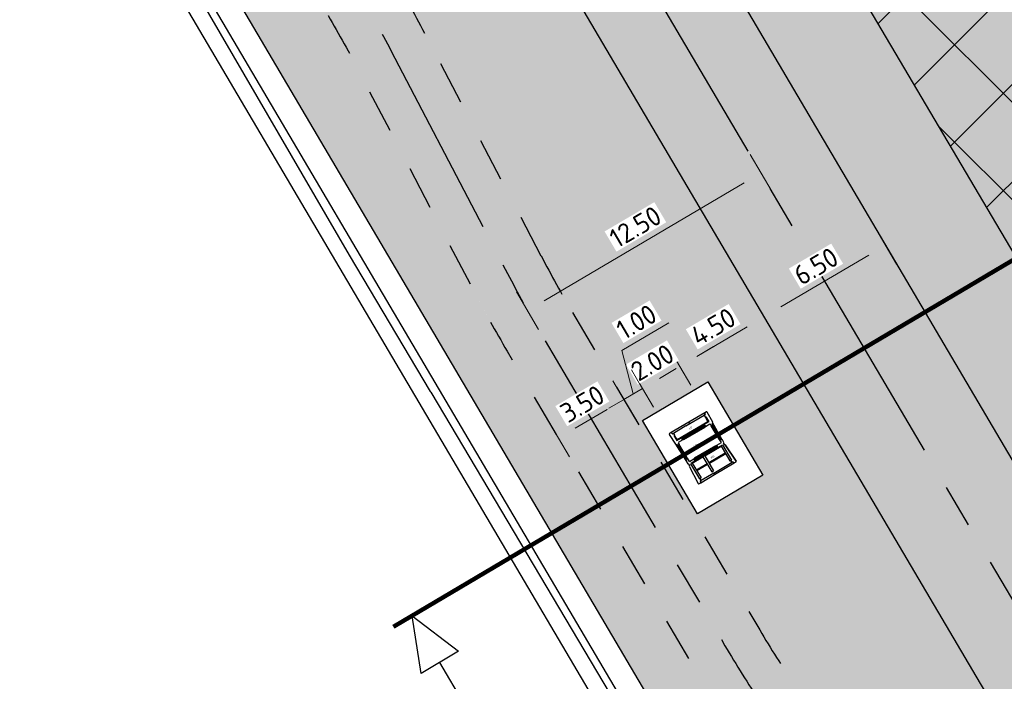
# Model space of a CAD drawing. Header units: metres. Extents: x 149090 to 161988, y 479090 to 487021.
# Tile 22 of 72: x 149658 to 149703, y 485942 to 485972. Entities that reach past the tile are written whole.
import ezdxf
from ezdxf.enums import TextEntityAlignment as Align

# ---------------------------------------------------------------- set-up
doc = ezdxf.new("R2010")
doc.units = ezdxf.units.M
doc.linetypes.add('AM-AS', pattern=[16, 10, -2, 2, -2])
doc.linetypes.add('XX-HIDDEN', pattern=[4, 2, -2])
doc.layers.get('0').update_dxf_attribs({"lineweight": 25})
doc.layers.get('Defpoints').update_dxf_attribs({"color": 211, "lineweight": 25})
for name, color, linetype, lineweight, true_color in [('B-WE-KG-GRENS_PERCEEL-GV', 1, 'Continuous', 30, 0xff0000), ('N-WE-GR-STADSLANDBOUW-A', 7, 'Continuous', 35, 0xffff9e), ('N-WE-KG-GRENS_POLDERWEG-G', 7, 'KG-PERCEEL', 35, 0x0000e6)]:
    doc.layers.add(name, color=color, linetype=linetype, lineweight=lineweight, true_color=true_color)
for name, color, linetype, lineweight in [('N-WE-AM-AS_FIETSPAD-G', 3, 'AM-AS', 30), ('N-WE-AM-AS_WEG-G', 10, 'AM-AS', 30), ('N-WE-VH-KANTOPSLUITING_VOORKANTBAND-G', 190, 'Continuous', 30), ('N-WE-VH-KANTVERHARDING-G', 7, 'Continuous', 30), ('N-WE-VH-MATERIAALGRENS-G', 7, 'XX-HIDDEN', 25), ('N-WE-VH-VERHARDING_ASFALT-A', 252, 'Continuous', 18), ('N-WE-VH-VERHARDING_TEGEL-A', 252, 'Continuous', 18), ('X-XX-AL-M', 7, 'Continuous', 18), ('X-XX-AL-VERWIJZING-S', 7, 'Continuous', 25)]:
    doc.layers.add(name, color=color, linetype=linetype, lineweight=lineweight)
doc.styles.add('1', font='bgothl.ttf', dxfattribs={"height": 30})
doc.styles.add('NLCS-ISO', font='NLCS-ISO.ttf')
doc.styles.add('NLCS-ISO-M500-T18', font='NLCS-ISO.ttf')
doc.styles.get("Standard").update_dxf_attribs({"font": 'NLCS-ISO.ttf'})
doc.linetypes.add('KG-PERCEEL', pattern='A,5.5,-2,["P",Standard,S=1.8,R=0,X=-0.5,Y=-0.9],-2,5.5,-2,[5,NLCS.shx,S=0.75,R=0,X=0,Y=0],-2', length=19)
doc.dimstyles.new('NLCS-M500-T18-PIJL-X_L2_H1', dxfattribs={"dimscale": 0.5, "dimtxt": 1.8, "dimasz": 1.8, "dimexe": 2, "dimexo": 2, "dimgap": 0.7, "dimtad": 1, "dimzin": 0, "dimdsep": 46, "dimtxsty": 'NLCS-ISO-M500-T18', "dimcen": 0, "dimdle": 2, "dimclrd": 256, "dimclre": 256, "dimclrt": 256, "dimadec": 1, "dimazin": 0, "dimtfac": 1, "dimtofl": 0, "dimtmove": 1, "dimatfit": 0, "dimfxl": 2, "dimfxlon": 1, "dimtfill": 1, "dimtfillclr": 254, "dimtolj": 1, "dimtzin": 0, "dimlwd": 18, "dimlwe": 18, "dimarcsym": 0})

# ---------------------------------------------------------------- blocks, each defined once
blk = doc.blocks.new('SAL-VERWIJZING_DOORSNEDE_BOVEN-SO')
for p, q in [((-2, 9), (0, 14)), ((0, 14), (2, 9)), ((2, 9), (-2, 9)), ((0, 0), (0, 9))]:
    blk.add_line(p, q)
at = {"lineweight": 50, "style": 'NLCS-ISO'}
blk.add_attdef('...', text='', height=5, dxfattribs=at).set_placement((-0.053, -1.188), align=Align.TOP_CENTER)
blk = doc.blocks.new('*D293')
at = {"layer": 'Defpoints', "color": 0, "transparency": 16777216}
for p in [(149692.093, 485958.502), (149699.509, 485958.721), (149693.909, 485955.42)]:
    blk.add_point(p, dxfattribs=at)
at = {"layer": 'X-XX-AL-M', "linetype": 'Continuous', "lineweight": 18, "transparency": 16777216}
for p, q in [((149698.2, 485960.941), (149697.185, 485962.664)), ((149696.917, 485961.345), (149692.868, 485958.959)), ((149692.601, 485957.64), (149691.585, 485959.364))]:
    blk.add_line(p, q, dxfattribs=at)
at = {"layer": 'X-XX-AL-M', "transparency": 16777216}
for points in [[(149696.841, 485961.475), (149696.993, 485961.216), (149697.693, 485961.802)], [(149692.792, 485959.088), (149692.944, 485958.83), (149692.093, 485958.502)]]:
    blk.add_solid(points, dxfattribs=at)
at = {"layer": 'X-XX-AL-M', "transparency": 16777216, "insert": (149694.487, 485960.841), "char_height": 0.9, "attachment_point": 5, "rotation": 30.5128, "style": 'NLCS-ISO-M500-T18', "bg_fill": 3, "box_fill_scale": 1.1, "bg_fill_color": 256, "bg_fill_true_color": 13158600, "bg_fill_transparency": 0}
blk.add_mtext('\\A1;6.50', dxfattribs=at)
blk = doc.blocks.new('*D294')
at = {"layer": 'Defpoints', "color": 0, "transparency": 16777216}
for p in [(149688.217, 485956.218), (149693.909, 485955.42), (149689.447, 485954.129)]:
    blk.add_point(p, dxfattribs=at)
at = {"layer": 'X-XX-AL-M', "linetype": 'Continuous', "lineweight": 18, "transparency": 16777216}
for p, q in [((149692.601, 485957.64), (149691.585, 485959.364)), ((149691.317, 485958.045), (149688.992, 485956.675)), ((149688.724, 485955.356), (149687.709, 485957.079))]:
    blk.add_line(p, q, dxfattribs=at)
at = {"layer": 'X-XX-AL-M', "transparency": 16777216}
for points in [[(149691.241, 485958.174), (149691.394, 485957.916), (149692.093, 485958.502)], [(149688.916, 485956.804), (149689.068, 485956.545), (149688.217, 485956.218)]]:
    blk.add_solid(points, dxfattribs=at)
at = {"layer": 'X-XX-AL-M', "transparency": 16777216, "insert": (149689.749, 485958.049), "char_height": 0.9, "attachment_point": 5, "rotation": 30.5128, "style": 'NLCS-ISO-M500-T18', "bg_fill": 3, "box_fill_scale": 1.1, "bg_fill_color": 256, "bg_fill_true_color": 13158600, "bg_fill_transparency": 0}
blk.add_mtext('\\A1;4.50', dxfattribs=at)
blk = doc.blocks.new('*D295')
at = {"layer": 'Defpoints', "color": 0, "transparency": 16777216}
for p in [(149689.447, 485954.129), (149687.723, 485953.114)]:
    blk.add_point(p, dxfattribs=at)
at = {"layer": 'X-XX-AL-M', "linetype": 'Continuous', "lineweight": 18, "transparency": 16777216}
for p, q in [((149688.724, 485955.356), (149687.709, 485957.079)), ((149688.992, 485956.675), (149689.767, 485957.132)), ((149687.001, 485954.34), (149685.985, 485956.063)), ((149685.718, 485954.745), (149684.942, 485954.288))]:
    blk.add_line(p, q, dxfattribs=at)
at = {"layer": 'X-XX-AL-M', "transparency": 16777216, "insert": (149686.949, 485956.399), "char_height": 0.9, "attachment_point": 5, "rotation": 30.5128, "style": 'NLCS-ISO-M500-T18', "bg_fill": 3, "box_fill_scale": 1.1, "bg_fill_color": 256, "bg_fill_true_color": 13158600, "bg_fill_transparency": 0}
blk.add_mtext('\\A1;2.00', dxfattribs=at)
at = {"layer": 'Defpoints', "color": 0, "transparency": 16777216}
blk.add_point((149686.493, 485955.202), dxfattribs=at)
at = {"layer": 'X-XX-AL-M', "transparency": 16777216}
for points in [[(149688.916, 485956.804), (149689.068, 485956.545), (149688.217, 485956.218)], [(149685.641, 485954.874), (149685.794, 485954.616), (149686.493, 485955.202)]]:
    blk.add_solid(points, dxfattribs=at)
blk = doc.blocks.new('*D296')
at = {"layer": 'Defpoints', "color": 0, "transparency": 16777216}
for p in [(149685.631, 485954.694), (149687.723, 485953.114), (149686.875, 485952.584)]:
    blk.add_point(p, dxfattribs=at)
at = {"layer": 'X-XX-AL-M', "linetype": 'Continuous', "lineweight": 18, "transparency": 16777216}
for p, q in [((149685.546, 485956.953), (149687.699, 485958.222)), ((149686.062, 485954.948), (149685.546, 485956.953)), ((149687.001, 485954.34), (149685.985, 485956.063)), ((149687.268, 485955.659), (149688.044, 485956.116)), ((149686.139, 485953.832), (149685.124, 485955.556)), ((149686.493, 485955.202), (149685.631, 485954.694)), ((149684.856, 485954.237), (149684.081, 485953.78))]:
    blk.add_line(p, q, dxfattribs=at)
at = {"layer": 'X-XX-AL-M', "transparency": 16777216}
for points in [[(149687.192, 485955.788), (149687.344, 485955.529), (149686.493, 485955.202)], [(149684.78, 485954.366), (149684.932, 485954.108), (149685.631, 485954.694)]]:
    blk.add_solid(points, dxfattribs=at)
at = {"layer": 'X-XX-AL-M', "transparency": 16777216, "insert": (149686.216, 485958.277), "char_height": 0.9, "attachment_point": 5, "rotation": 30.5128, "style": 'NLCS-ISO-M500-T18', "bg_fill": 3, "box_fill_scale": 1.1, "bg_fill_color": 256, "bg_fill_true_color": 13158600, "bg_fill_transparency": 0}
blk.add_mtext('\\A1;1.00', dxfattribs=at)
blk = doc.blocks.new('*D297')
at = {"layer": 'Defpoints', "color": 0, "transparency": 16777216}
for p in [(149682.616, 485952.917), (149686.875, 485952.584), (149683.86, 485950.807)]:
    blk.add_point(p, dxfattribs=at)
at = {"layer": 'X-XX-AL-M', "linetype": 'Continuous', "lineweight": 18, "transparency": 16777216}
for p, q in [((149686.139, 485953.832), (149685.124, 485955.556)), ((149684.856, 485954.237), (149683.391, 485953.374)), ((149683.124, 485952.055), (149682.108, 485953.778))]:
    blk.add_line(p, q, dxfattribs=at)
at = {"layer": 'X-XX-AL-M', "transparency": 16777216}
for points in [[(149684.78, 485954.366), (149684.932, 485954.108), (149685.631, 485954.694)], [(149683.315, 485953.503), (149683.468, 485953.245), (149682.616, 485952.917)]]:
    blk.add_solid(points, dxfattribs=at)
at = {"layer": 'X-XX-AL-M', "transparency": 16777216, "insert": (149683.718, 485954.495), "char_height": 0.9, "attachment_point": 5, "rotation": 30.5128, "style": 'NLCS-ISO-M500-T18', "bg_fill": 3, "box_fill_scale": 1.1, "bg_fill_color": 256, "bg_fill_true_color": 13158600, "bg_fill_transparency": 0}
blk.add_mtext('\\A1;3.50', dxfattribs=at)
blk = doc.blocks.new('*D308')
at = {"layer": 'Defpoints', "color": 0, "transparency": 16777216}
for p in [(149691.955, 485965.137), (149696.796, 485956.922), (149686.027, 485950.576)]:
    blk.add_point(p, dxfattribs=at)
at = {"layer": 'X-XX-AL-M', "linetype": 'Continuous', "lineweight": 18, "transparency": 16777216}
for p, q in [((149692.463, 485964.275), (149691.447, 485965.998)), ((149681.962, 485959.247), (149691.18, 485964.68)), ((149681.694, 485957.928), (149680.678, 485959.651))]:
    blk.add_line(p, q, dxfattribs=at)
at = {"layer": 'X-XX-AL-M', "transparency": 16777216}
for points in [[(149691.104, 485964.809), (149691.256, 485964.55), (149691.955, 485965.137)], [(149681.885, 485959.376), (149682.038, 485959.118), (149681.186, 485958.79)]]:
    blk.add_solid(points, dxfattribs=at)
at = {"layer": 'X-XX-AL-M', "transparency": 16777216, "insert": (149686.165, 485962.652), "char_height": 0.9, "attachment_point": 5, "rotation": 30.5128, "style": 'NLCS-ISO-M500-T18', "bg_fill": 3, "box_fill_scale": 1.1, "bg_fill_color": 256, "bg_fill_true_color": 13158600, "bg_fill_transparency": 0}
blk.add_mtext('\\A1;12.50', dxfattribs=at)

msp = doc.modelspace()

# ---------------------------------------------------------------- hatches: boundary and pattern name
at = {"layer": 'N-WE-GR-STADSLANDBOUW-A', "transparency": 33554559}
h = msp.add_hatch(color=256, dxfattribs=at)
h.dxf.hatch_style = 1
edge = h.paths.add_edge_path()
edge.add_arc((149754.792, 485877.012), 6, 210.7098, 300.7417)
edge.add_line((149757.859, 485871.855), (149758.433, 485872.196))
edge.add_line((149758.433, 485872.196), (149757.235, 485874.43))
edge.add_line((149757.235, 485874.43), (149755.767, 485876.683))
edge.add_line((149755.767, 485876.683), (149753.159, 485874.866))
edge.add_line((149753.159, 485874.866), (149750.755, 485878.914))
edge.add_line((149750.755, 485878.914), (149753.202, 485880.62))
edge.add_line((149753.202, 485880.62), (149740.66, 485898.72))
edge.add_line((149740.66, 485898.72), (149695.49, 485975.18))
edge.add_line((149695.49, 485975.18), (149652.476, 486048.886))
edge.add_line((149652.476, 486048.886), (149642.015, 486066.849))
edge.add_line((149642.015, 486066.849), (149641.871, 486066.765))
edge.add_line((149641.871, 486066.765), (149640.001, 486059.693))
edge.add_line((149640.001, 486059.693), (149707.657, 485944.894))
edge.add_arc((170359.702, 498116.084), 23971.75, 210.512781, 210.709811)
edge = h.paths.add_edge_path()
edge.add_arc((149768.083, 485854.665), 6, 120.7417, 210.772)
edge.add_arc((170359.702, 498116.084), 23971.75, 210.7719701, 211.825793)
edge.add_line((149991.975, 485474.861), (150006.556, 485451.336))
edge.add_line((150006.556, 485451.336), (150016.734, 485434.112))
edge.add_line((150016.734, 485434.112), (150020.127, 485436.23))
edge.add_line((150020.127, 485436.23), (150016.757, 485441.637))
edge.add_line((150016.757, 485441.637), (150019.73, 485443.734))
edge.add_line((150019.73, 485443.734), (150018.57, 485445.5))
edge.add_line((150018.57, 485445.5), (150010, 485456.737))
edge.add_line((150010, 485456.737), (150006.855, 485460.86))
edge.add_line((150006.855, 485460.86), (149969.882, 485520.563))
edge.add_line((149969.882, 485520.563), (149951.396, 485550.414))
edge.add_arc((150828.495, 486114.232), 1042.686, 210.804315, 212.733805, ccw=False)
edge.add_line((149932.91, 485580.265), (149838.515, 485735.74))
edge.add_line((149838.515, 485735.74), (149794.757, 485808.569))
edge.add_arc((149836.405, 485838.387), 51.222, 213.671, 215.6005, ccw=False)
edge.add_arc((149766.42, 485854.173), 51.968, 299.8343, 301.7638, ccw=False)
edge.add_arc((150295.366, 486119.661), 591.232, 209.758408, 211.687898, ccw=False)
edge.add_arc((150285.194, 486136.776), 591.232, 209.758408, 211.687898, ccw=False)
edge.add_line((149771.93, 485843.322), (149773.435, 485844.219))
edge.add_line((149773.435, 485844.219), (149765.055, 485859.846))
edge.add_line((149765.055, 485859.846), (149765.016, 485859.822))
h = msp.add_hatch(color=256, dxfattribs=at)
h.dxf.hatch_style = 1
h.paths.add_polyline_path([(149758.677, 485884.435, -0.000814), (149718.969, 485951.561), (149658.674, 486053.869), (149660.822, 486055.384), (149660.058, 486056.681), (149651.453, 486050.612), (149651.453, 486050.612), (149695.49, 485975.18), (149740.66, 485898.72), (149751.97, 485882.51), (149753.202, 485880.62)])
h = msp.add_hatch(color=256, dxfattribs=at)
h.dxf.hatch_style = 1
h.paths.add_polyline_path([(149686.488, 485953.732), (149689.504, 485955.509), (149692.042, 485951.202), (149689.027, 485949.425)], flags=16)
edge = h.paths.add_edge_path()
edge.add_line((149659.798, 486000.006), (149674.928, 485974.332))
edge.add_arc((149621.73, 485942.98), 61.75, 27.57738, 30.51278, ccw=False)
edge.add_line((149676.464, 485971.567), (149681.821, 485961.31))
edge.add_arc((149733.453, 485988.277), 58.25, 207.57738, 210.51278)
edge.add_line((149683.27, 485958.702), (149691.8, 485944.227))
edge.add_arc((149741.984, 485973.802), 58.25, 210.51278, 213.44458)
edge.add_line((149693.379, 485941.699), (149699.792, 485931.99))
edge.add_arc((149648.266, 485897.957), 61.75, 30.53728, 33.44458, ccw=False)
edge.add_arc((170359.702, 498116.084), 23985, 210.5372805, 210.5789113)
edge.add_line((149710.312, 485914.325), (149710.957, 485914.706))
edge.add_arc((149707.906, 485919.873), 6, 300.566, 390.5646)
edge.add_line((149713.072, 485922.924), (149668.661, 485998.262))
edge.add_arc((149663.492, 485995.215), 6, 30.5128, 120.3079)
edge.add_line((149660.464, 486000.395), (149659.798, 486000.006))
h = msp.add_hatch(color=256, dxfattribs=at)
h.dxf.hatch_style = 1
h.paths.add_polyline_path([(149705.576, 485911.528, 0.414255), (149706.28, 485914.268, -0.000161), (149698.437, 485927.554, 0.012686), (149696.871, 485930.061), (149690.458, 485939.77, -0.012793), (149688.785, 485942.45), (149680.254, 485956.925, -0.012809), (149678.719, 485959.69), (149673.362, 485969.946, 0.012809), (149671.913, 485972.555), (149657.788, 485996.523, 0.413166), (149655.056, 485997.234), (149653.761, 485996.477), (149652.958, 485996.008), (149652.851, 485995.931), (149654.5, 485993.097), (149655.639, 485993.768), (149690.427, 485934.74, 0.000255), (149702.872, 485913.648), (149701.709, 485912.961), (149703.343, 485910.21)])
at = {"layer": 'N-WE-VH-VERHARDING_ASFALT-A', "transparency": 33554585}
h = msp.add_hatch(color=256, dxfattribs=at)
h.dxf.hatch_style = 1
edge = h.paths.add_edge_path()
edge.add_line((149707.657, 485944.894), (149675.885, 485998.805))
edge.add_line((149675.885, 485998.805), (149670.285, 485995.505))
edge.add_line((149670.285, 485995.505), (149702.057, 485941.594))
edge.add_arc((171975.495, 499068.837), 25854.023, 210.5137205, 210.5546683)
edge.add_line((149711.445, 485925.679), (149717.042, 485928.984))
edge.add_arc((171976.281, 499069.301), 25848.436, 210.5137212, 210.5546648, ccw=False)
at = {"layer": 'N-WE-VH-VERHARDING_TEGEL-A'}
h = msp.add_hatch(dxfattribs=at)
h.set_pattern_fill('AVH-TEGEL_150X300_HALFST', color=256, scale=2.5, angle=88.8522, pattern_type=2)
h.set_pattern_definition([(28.88648, (149518.88274, 486268.95307), (-0.18115345, 0.32834194), []), (118.88648, (149518.88274, 486268.9531), (-0.6566839, -0.3623069), [0.375, -0.375]), (118.88648, (149519.2111, 486269.1342), (-0.6566839, -0.3623069), [-0.375, 0.375])])
edge = h.paths.add_edge_path()
edge.add_arc((149704.558, 485913.25), 2, 307.8401, 390.5741)
edge.add_arc((170359.702, 498116.084), 23988.5, 210.5372805, 210.5741318, ccw=False)
edge.add_arc((149648.266, 485897.957), 58.25, 30.53728, 33.44458)
edge.add_line((149696.871, 485930.061), (149690.458, 485939.77))
edge.add_arc((149741.984, 485973.802), 61.75, 210.51278, 213.44458, ccw=False)
edge.add_line((149688.785, 485942.45), (149680.254, 485956.925))
edge.add_arc((149733.453, 485988.277), 61.75, 207.57738, 210.51278, ccw=False)
edge.add_line((149678.719, 485959.69), (149673.362, 485969.946))
edge.add_arc((149621.73, 485942.98), 58.25, 27.57738, 30.51278)
edge.add_line((149671.913, 485972.555), (149657.788, 485996.523))
edge.add_arc((149656.065, 485995.507), 2, 30.5128, 120.0343)
edge.add_line((149655.064, 485997.239), (149659.798, 486000.006))
edge.add_line((149659.798, 486000.006), (149674.928, 485974.332))
edge.add_arc((149621.73, 485942.98), 61.75, 27.57738, 30.51278, ccw=False)
edge.add_line((149676.464, 485971.567), (149681.821, 485961.31))
edge.add_arc((149733.453, 485988.277), 58.25, 207.57738, 210.51278)
edge.add_line((149683.27, 485958.702), (149691.8, 485944.227))
edge.add_arc((149741.984, 485973.802), 58.25, 210.51278, 213.44458)
edge.add_line((149693.379, 485941.699), (149699.792, 485931.99))
edge.add_arc((149648.266, 485897.957), 61.75, 30.53728, 33.44458, ccw=False)
edge.add_arc((170359.702, 498116.084), 23985, 210.5372805, 210.5789113)
edge.add_line((149710.312, 485914.325), (149705.794, 485911.657))
edge.add_line((149705.794, 485911.657), (149705.785, 485911.671))

# ---------------------------------------------------------------- linework, layer by layer
at = {"layer": 'B-WE-KG-GRENS_PERCEEL-GV', "flags": 128}
msp.add_lwpolyline([(149794.757, 485808.569), (149770.365, 485849.165), (149763.92, 485861.45), (149757.235, 485874.43), (149754.749, 485878.246), (149751.97, 485882.51), (149740.66, 485898.72), (149695.49, 485975.18), (149651.453, 486050.612), (149626.228, 486094.006), (149593.79, 486149.815), (149548.495, 486228.725), (149510.08, 486296.2), (149507.695, 486300.98), (149505.825, 486305.19), (149500.46, 486317.83), (149497.978, 486321.71), (149495.705, 486325.26), (149487.485, 486337.17), (149480.27, 486349.23), (149468.199, 486370.684)], dxfattribs=at)
at = {"layer": 'B-WE-KG-GRENS_PERCEEL-GV'}
msp.add_lwpolyline([(149603.461, 486080.774), (149628.35, 486038.04), (149651.462, 485998.319), (149672.975, 485961.345), (149676.711, 485955.055), (149676.729, 485955.025), (149704.747, 485907.845), (149704.754, 485907.834), (149706.922, 485904.183), (149707.06, 485903.95), (149725.09, 485873.59), (149730.981, 485861.49), (149737.135, 485848.85), (149739.515, 485846.3)], dxfattribs=at)
at = {"layer": 'N-WE-AM-AS_FIETSPAD-G', "flags": 128}
msp.add_lwpolyline([(149658.287, 485999.123), (149673.421, 485973.444, -0.012809), (149674.913, 485970.756), (149680.27, 485960.5, 0.012809), (149681.762, 485957.813), (149690.293, 485943.338, 0.012793), (149691.919, 485940.734), (149698.331, 485931.025, -0.012686), (149699.944, 485928.443, 0.000025), (149701.151, 485926.397, 0.000157), (149708.805, 485913.435, 0.000099)], format="xyb", dxfattribs=at)
at = {"layer": 'N-WE-AM-AS_WEG-G', "flags": 128}
msp.add_lwpolyline([(149989.214, 485473.147, -0.005729), (149704.857, 485943.244), (149633.992, 486063.488, -0.003492), (149619.977, 486087.654), (149568.039, 486178.665), (149491.311, 486313.114), (149442.029, 486399.472, -0.003431), (149428.587, 486423.407), (149383.982, 486504.121)], format="xyb", dxfattribs=at)
at = {"layer": 'N-WE-VH-KANTOPSLUITING_VOORKANTBAND-G'}
for points, start_tangent, end_tangent in [([(149689.41, 485953.9), (149689.41, 485953.901), (149689.409, 485953.902), (149689.409, 485953.902), (149689.408, 485953.902), (149689.407, 485953.903), (149689.407, 485953.903), (149689.406, 485953.903), (149689.405, 485953.903), (149689.404, 485953.903), (149689.404, 485953.902)], (-0.507731, 0.861516), (-0.861516, -0.507731)), ([(149689.542, 485953.668), (149689.542, 485953.668), (149689.543, 485953.669), (149689.543, 485953.669), (149689.544, 485953.67), (149689.544, 485953.671), (149689.544, 485953.672), (149689.544, 485953.672), (149689.544, 485953.673), (149689.544, 485953.674), (149689.543, 485953.675)], (0.861516, 0.507731), (-0.507731, 0.861516)), ([(149689.606, 485953.568), (149689.606, 485953.569), (149689.605, 485953.569), (149689.605, 485953.57), (149689.604, 485953.57), (149689.603, 485953.57), (149689.602, 485953.571), (149689.602, 485953.571), (149689.601, 485953.57), (149689.6, 485953.57), (149689.599, 485953.57)], (-0.507731, 0.861516), (-0.861516, -0.507731)), ([(149687.941, 485953.034), (149687.941, 485953.035), (149687.941, 485953.036), (149687.94, 485953.037), (149687.94, 485953.037), (149687.941, 485953.038), (149687.941, 485953.039), (149687.941, 485953.04), (149687.942, 485953.04), (149687.942, 485953.041), (149687.943, 485953.041)], (-0.507731, 0.861516), (0.861516, 0.507731)), ([(149688.081, 485952.807), (149688.08, 485952.807), (149688.08, 485952.806), (149688.079, 485952.806), (149688.078, 485952.806), (149688.077, 485952.806), (149688.076, 485952.807), (149688.076, 485952.807), (149688.075, 485952.807), (149688.075, 485952.808), (149688.074, 485952.809)], (-0.861516, -0.507731), (-0.507731, 0.861516)), ([(149688.137, 485952.702), (149688.137, 485952.703), (149688.136, 485952.704), (149688.136, 485952.704), (149688.136, 485952.705), (149688.136, 485952.706), (149688.137, 485952.707), (149688.137, 485952.707), (149688.138, 485952.708), (149688.138, 485952.709), (149688.139, 485952.709)], (-0.507731, 0.861516), (0.861516, 0.507731)), ([(149690.114, 485952.697), (149690.114, 485952.697), (149690.115, 485952.698), (149690.116, 485952.699), (149690.116, 485952.699), (149690.116, 485952.7), (149690.116, 485952.701), (149690.116, 485952.702), (149690.116, 485952.702), (149690.116, 485952.703), (149690.116, 485952.704)], (0.861516, 0.507731), (-0.507731, 0.861516)), ([(149690.178, 485952.597), (149690.178, 485952.598), (149690.177, 485952.599), (149690.177, 485952.599), (149690.176, 485952.599), (149690.175, 485952.6), (149690.175, 485952.6), (149690.174, 485952.6), (149690.173, 485952.6), (149690.172, 485952.599), (149690.171, 485952.599)], (-0.507731, 0.861516), (-0.861516, -0.507731)), ([(149688.653, 485951.836), (149688.652, 485951.836), (149688.652, 485951.836), (149688.651, 485951.835), (149688.65, 485951.835), (149688.649, 485951.836), (149688.649, 485951.836), (149688.648, 485951.836), (149688.647, 485951.837), (149688.647, 485951.837), (149688.646, 485951.838)], (-0.861516, -0.507731), (-0.507731, 0.861516)), ([(149688.709, 485951.731), (149688.709, 485951.732), (149688.708, 485951.733), (149688.708, 485951.734), (149688.708, 485951.734), (149688.709, 485951.735), (149688.709, 485951.736), (149688.709, 485951.737), (149688.71, 485951.737), (149688.71, 485951.738), (149688.711, 485951.738)], (-0.507731, 0.861516), (0.861516, 0.507731))]:
    msp.add_spline(points, degree=3, dxfattribs=dict(at, start_tangent=start_tangent, end_tangent=end_tangent))
at = {"layer": 'N-WE-VH-KANTVERHARDING-G'}
for p, q in [((149688.495, 485953.475), (149689.337, 485953.972)), ((149689.364, 485953.994), (149689.339, 485953.98)), ((149689.343, 485953.974), (149689.339, 485953.98)), ((149689.341, 485954.037), (149689.366, 485953.994)), ((149689.365, 485953.992), (149689.341, 485953.977)), ((149689.363, 485954.055), (149689.342, 485954.043)), ((149689.37, 485953.991), (149689.344, 485953.975)), ((149689.358, 485954.077), (149689.368, 485954.055)), ((149689.358, 485954.04), (149689.374, 485954.004)), ((149689.367, 485954.051), (149689.36, 485954.047)), ((149689.365, 485953.992), (149689.364, 485953.994)), ((149689.378, 485953.887), (149689.387, 485953.87)), ((149689.387, 485953.87), (149689.392, 485953.873)), ((149689.506, 485953.681), (149689.392, 485953.873)), ((149689.41, 485953.9), (149689.543, 485953.675)), ((149688.495, 485953.475), (149687.914, 485953.133)), ((149688.087, 485952.845), (149689.506, 485953.681)), ((149689.354, 485953.516), (149688.304, 485952.898)), ((149689.296, 485953.53), (149688.32, 485952.955)), ((149689.377, 485953.477), (149688.328, 485952.859)), ((149688.384, 485952.847), (149689.36, 485953.422)), ((149688.67, 485953.578), (149688.629, 485953.647)), ((149689.296, 485953.53), (149689.336, 485953.547)), ((149689.317, 485953.495), (149689.296, 485953.53)), ((149689.316, 485953.483), (149689.317, 485953.495)), ((149689.316, 485953.483), (149689.329, 485953.46)), ((149689.329, 485953.46), (149689.34, 485953.455)), ((149689.542, 485953.668), (149689.336, 485953.547)), ((149689.336, 485953.547), (149689.354, 485953.516)), ((149689.36, 485953.422), (149689.34, 485953.455)), ((149689.354, 485953.516), (149689.372, 485953.516)), ((149689.36, 485953.422), (149689.394, 485953.449)), ((149689.372, 485953.516), (149689.385, 485953.494)), ((149689.385, 485953.494), (149689.377, 485953.477)), ((149689.377, 485953.477), (149689.394, 485953.449)), ((149689.394, 485953.449), (149689.599, 485953.57)), ((149689.606, 485953.568), (149689.651, 485953.492)), ((149689.737, 485953.53), (149689.651, 485953.492)), ((149689.657, 485953.482), (149689.651, 485953.492)), ((149689.726, 485953.512), (149689.657, 485953.482)), ((149690.02, 485952.866), (149689.657, 485953.482)), ((149689.73, 485953.62), (149689.7, 485953.597)), ((149689.7, 485953.597), (149689.737, 485953.53)), ((149689.746, 485953.475), (149689.705, 485953.46)), ((149689.705, 485953.46), (149690.023, 485952.92)), ((149689.711, 485953.455), (149689.705, 485953.46)), ((149689.747, 485953.468), (149689.711, 485953.455)), ((149689.711, 485953.455), (149690.022, 485952.928)), ((149690.149, 485952.851), (149689.72, 485953.638)), ((149690.069, 485952.889), (149689.724, 485953.524)), ((149689.726, 485953.512), (149689.724, 485953.524)), ((149689.746, 485953.475), (149689.726, 485953.512)), ((149690.08, 485952.898), (149689.737, 485953.53)), ((149689.747, 485953.468), (149689.746, 485953.475)), ((149690.033, 485952.938), (149689.747, 485953.468)), ((149687.812, 485953.166), (149687.826, 485953.146)), ((149687.829, 485953.151), (149687.849, 485953.163)), ((149687.83, 485953.146), (149687.837, 485953.15)), ((149687.845, 485953.148), (149687.868, 485953.116)), ((149687.856, 485953.161), (149687.881, 485953.119)), ((149687.882, 485953.121), (149687.906, 485953.135)), ((149687.882, 485953.114), (149687.908, 485953.129)), ((149687.883, 485953.118), (149687.882, 485953.121)), ((149687.883, 485953.118), (149687.908, 485953.132)), ((149687.909, 485953.13), (149687.906, 485953.135)), ((149687.941, 485953.034), (149688.074, 485952.809)), ((149687.968, 485953.056), (149687.979, 485953.04)), ((149687.979, 485953.04), (149687.974, 485953.037)), ((149688.087, 485952.845), (149687.974, 485953.037)), ((149688.081, 485952.807), (149688.287, 485952.928)), ((149688.32, 485952.955), (149688.287, 485952.928)), ((149688.287, 485952.928), (149688.304, 485952.898)), ((149688.304, 485952.898), (149688.296, 485952.881)), ((149688.296, 485952.881), (149688.309, 485952.86)), ((149688.341, 485952.92), (149688.32, 485952.955)), ((149688.352, 485952.915), (149688.341, 485952.92)), ((149688.352, 485952.915), (149688.365, 485952.892)), ((149688.365, 485952.892), (149688.364, 485952.88)), ((149688.384, 485952.847), (149688.364, 485952.88)), ((149690.02, 485952.866), (149690.06, 485952.897)), ((149690.022, 485952.928), (149690.033, 485952.938)), ((149690.022, 485952.928), (149690.023, 485952.92)), ((149690.023, 485952.92), (149690.039, 485952.933)), ((149690.026, 485952.856), (149690.08, 485952.898)), ((149690.033, 485952.938), (149690.039, 485952.933)), ((149690.06, 485952.897), (149690.039, 485952.933)), ((149690.06, 485952.897), (149690.069, 485952.889)), ((149690.114, 485952.836), (149690.08, 485952.898)), ((149688.017, 485952.635), (149688.021, 485952.636)), ((149688.501, 485951.88), (149688.021, 485952.636)), ((149688.032, 485952.619), (149688.066, 485952.634)), ((149688.066, 485952.634), (149688.107, 485952.569)), ((149688.107, 485952.569), (149688.182, 485952.626)), ((149688.494, 485951.963), (149688.107, 485952.569)), ((149688.507, 485951.969), (149688.119, 485952.578)), ((149688.128, 485952.57), (149688.119, 485952.578)), ((149688.128, 485952.57), (149688.188, 485952.616)), ((149688.15, 485952.535), (149688.128, 485952.57)), ((149688.137, 485952.702), (149688.182, 485952.626)), ((149688.344, 485952.83), (149688.139, 485952.709)), ((149688.15, 485952.535), (149688.184, 485952.564)), ((149688.157, 485952.531), (149688.15, 485952.535)), ((149688.157, 485952.531), (149688.185, 485952.555)), ((149688.481, 485952.023), (149688.157, 485952.531)), ((149688.188, 485952.616), (149688.182, 485952.626)), ((149688.184, 485952.564), (149688.502, 485952.023)), ((149688.185, 485952.555), (149688.184, 485952.564)), ((149688.185, 485952.555), (149688.496, 485952.028)), ((149688.551, 485952), (149688.188, 485952.616)), ((149688.309, 485952.86), (149688.328, 485952.859)), ((149688.328, 485952.859), (149688.344, 485952.83)), ((149688.384, 485952.847), (149688.344, 485952.83)), ((149689.925, 485952.547), (149688.876, 485951.929)), ((149689.869, 485952.559), (149688.893, 485951.984)), ((149689.948, 485952.508), (149688.899, 485951.89)), ((149688.956, 485951.876), (149689.932, 485952.451)), ((149689.36, 485952.1), (149690.116, 485952.545)), ((149689.869, 485952.559), (149689.908, 485952.576)), ((149689.888, 485952.526), (149689.869, 485952.559)), ((149689.887, 485952.514), (149689.888, 485952.526)), ((149689.9, 485952.491), (149689.887, 485952.514)), ((149689.9, 485952.491), (149689.911, 485952.486)), ((149690.114, 485952.697), (149689.908, 485952.576)), ((149689.908, 485952.576), (149689.925, 485952.547)), ((149689.932, 485952.451), (149689.911, 485952.486)), ((149689.943, 485952.546), (149689.925, 485952.547)), ((149689.932, 485952.451), (149689.966, 485952.478)), ((149689.956, 485952.525), (149689.943, 485952.546)), ((149689.948, 485952.508), (149689.956, 485952.525)), ((149689.948, 485952.508), (149689.966, 485952.478)), ((149689.966, 485952.478), (149690.171, 485952.599)), ((149690.02, 485952.866), (149690.026, 485952.856)), ((149690.026, 485952.856), (149690.116, 485952.704)), ((149690.114, 485952.836), (149690.149, 485952.851)), ((149690.116, 485952.545), (149690.519, 485951.861)), ((149690.158, 485952.833), (149690.149, 485952.851)), ((149690.158, 485952.833), (149690.162, 485952.835)), ((149690.178, 485952.597), (149690.592, 485951.895)), ((149690.303, 485952.607), (149690.807, 485951.85)), ((149688.496, 485952.028), (149688.481, 485952.023)), ((149688.481, 485952.023), (149688.482, 485952.016)), ((149688.502, 485952.023), (149688.482, 485952.016)), ((149688.505, 485951.98), (149688.482, 485952.016)), ((149688.557, 485951.99), (149688.494, 485951.963)), ((149688.496, 485952.028), (149688.502, 485952.023)), ((149688.551, 485952), (149688.505, 485951.98)), ((149688.505, 485951.98), (149688.507, 485951.969)), ((149688.551, 485952), (149688.557, 485951.99)), ((149688.557, 485951.99), (149688.646, 485951.838)), ((149688.784, 485951.761), (149689.279, 485952.052)), ((149688.893, 485951.984), (149688.859, 485951.957)), ((149688.912, 485951.951), (149688.893, 485951.984)), ((149689.279, 485952.052), (149689.686, 485951.36)), ((149689.36, 485952.1), (149689.768, 485951.408)), ((149690.307, 485952.221), (149689.553, 485951.777)), ((149690.328, 485952.186), (149689.572, 485951.74)), ((149688.531, 485951.903), (149688.494, 485951.963)), ((149688.531, 485951.903), (149688.501, 485951.88)), ((149688.512, 485951.863), (149688.501, 485951.88)), ((149688.512, 485951.863), (149688.509, 485951.861)), ((149688.64, 485951.627), (149689.059, 485950.819)), ((149688.653, 485951.836), (149688.859, 485951.957)), ((149688.709, 485951.731), (149689.123, 485951.029)), ((149688.916, 485951.859), (149688.711, 485951.738)), ((149688.785, 485951.761), (149689.188, 485951.076)), ((149688.859, 485951.957), (149688.876, 485951.929)), ((149688.867, 485951.912), (149688.876, 485951.929)), ((149688.88, 485951.89), (149688.867, 485951.912)), ((149688.899, 485951.89), (149688.88, 485951.89)), ((149688.899, 485951.89), (149688.916, 485951.859)), ((149688.923, 485951.946), (149688.912, 485951.951)), ((149688.956, 485951.876), (149688.916, 485951.859)), ((149688.937, 485951.923), (149688.923, 485951.946)), ((149688.937, 485951.923), (149688.935, 485951.911)), ((149688.956, 485951.876), (149688.935, 485951.911)), ((149689.466, 485951.729), (149688.974, 485951.439)), ((149689.491, 485951.692), (149688.996, 485951.401)), ((149689.774, 485951.304), (149690.617, 485951.801)), ((149690.519, 485951.861), (149690.558, 485951.884)), ((149690.563, 485951.878), (149690.558, 485951.884)), ((149690.592, 485951.895), (149690.563, 485951.878)), ((149690.615, 485951.806), (149690.563, 485951.878)), ((149690.622, 485951.804), (149690.625, 485951.799)), ((149690.649, 485951.82), (149690.623, 485951.805)), ((149690.648, 485951.816), (149690.623, 485951.801)), ((149690.649, 485951.813), (149690.625, 485951.799)), ((149690.648, 485951.816), (149690.649, 485951.813)), ((149690.675, 485951.772), (149690.65, 485951.815)), ((149690.686, 485951.786), (149690.663, 485951.817)), ((149690.702, 485951.783), (149690.681, 485951.771)), ((149690.701, 485951.788), (149690.694, 485951.784)), ((149690.719, 485951.768), (149690.705, 485951.787)), ((149689.188, 485951.076), (149689.149, 485951.053)), ((149689.774, 485951.304), (149689.193, 485950.962)), ((149689.686, 485951.36), (149689.768, 485951.408)), ((149689.774, 485951.304), (149689.815, 485951.235)), ((149689.123, 485951.029), (149689.152, 485951.046)), ((149689.152, 485951.046), (149689.149, 485951.053)), ((149689.189, 485950.966), (149689.152, 485951.046)), ((149689.173, 485950.894), (149689.157, 485950.93)), ((149689.161, 485950.943), (149689.187, 485950.958)), ((149689.173, 485950.857), (149689.163, 485950.878)), ((149689.164, 485950.882), (149689.171, 485950.886)), ((149689.165, 485950.942), (149689.19, 485950.957)), ((149689.165, 485950.942), (149689.167, 485950.939)), ((149689.19, 485950.897), (149689.165, 485950.94)), ((149689.167, 485950.939), (149689.191, 485950.954)), ((149689.168, 485950.879), (149689.189, 485950.891)), ((149689.188, 485950.959), (149689.191, 485950.954))]:
    msp.add_line(p, q, dxfattribs=at)
at = {"layer": 'N-WE-VH-KANTVERHARDING-G', "flags": 128}
for points in [[(149621.156, 486092.15, 0.003908), (149636.792, 486065.138), (149707.657, 485944.894)], [(149668.661, 485998.262), (149702.057, 485941.594, 0.000226), (149713.072, 485922.924)], [(149700.978, 485912.529, -0.000255), (149688.532, 485933.623), (149653.744, 485992.651), (149655.639, 485993.768), (149690.427, 485934.74, 0.000255), (149702.872, 485913.648)]]:
    msp.add_lwpolyline(points, format="xyb", dxfattribs=at)
for points in [[(149655.25, 485992.262), (149689.479, 485934.181)], [(149689.341, 485953.968), (149689.378, 485953.887), (149689.404, 485953.902)], [(149689.72, 485953.638), (149689.723, 485953.64)], [(149687.916, 485953.127), (149687.968, 485953.056), (149687.943, 485953.041)]]:
    msp.add_lwpolyline(points, dxfattribs=at)
for points in [[(149686.488, 485953.732), (149689.504, 485955.509), (149692.042, 485951.202), (149689.027, 485949.425)], [(149688.629, 485953.647), (149687.812, 485953.166), (149687.723, 485953.113), (149687.721, 485953.106), (149687.729, 485953.093), (149687.724, 485953.084), (149688.008, 485952.631), (149688.017, 485952.635), (149688.509, 485951.861), (149688.501, 485951.854), (149688.578, 485951.732), (149688.601, 485951.733), (149688.652, 485951.646), (149688.64, 485951.627), (149689.058, 485950.819), (149689.07, 485950.819), (149689.077, 485950.806), (149689.083, 485950.804), (149689.173, 485950.857), (149689.815, 485951.235), (149690.719, 485951.768), (149690.808, 485951.821), (149690.81, 485951.827), (149690.801, 485951.84), (149690.807, 485951.85), (149690.304, 485952.607), (149690.281, 485952.606), (149690.229, 485952.693), (149690.242, 485952.712), (149690.172, 485952.839), (149690.162, 485952.835), (149689.723, 485953.64), (149689.731, 485953.646), (149689.473, 485954.115), (149689.462, 485954.114), (149689.454, 485954.128), (149689.447, 485954.129), (149689.358, 485954.077)]]:
    msp.add_lwpolyline(points, close=True, dxfattribs=at)
at = {"layer": 'N-WE-VH-KANTVERHARDING-G'}
for centre, radius, start, end in [((149689.345, 485954.039), 0.00457, 120.5128, 210.5128), ((149689.347, 485953.97), 0.00609, 120.5128, 204.8107), ((149689.363, 485954.042), 0.00609, 120.5128, 204.8107), ((149689.365, 485953.993), 0.00152, 300.5128, 30.5128), ((149689.365, 485954.054), 0.00305, 300.5128, 24.8107), ((149689.365, 485954), 0.0102, 300.5128, 24.8107), ((149687.828, 485953.148), 0.00305, 216.2149, 300.5128), ((149687.84, 485953.144), 0.00609, 36.2149, 120.5128), ((149687.852, 485953.159), 0.00457, 30.5128, 120.5128), ((149687.876, 485953.122), 0.0102, 216.2149, 300.5128), ((149687.882, 485953.119), 0.00152, 210.5128, 300.5128), ((149687.911, 485953.124), 0.00609, 36.2149, 120.5128), ((149690.62, 485951.81), 0.00609, 216.2149, 300.5128), ((149690.649, 485951.814), 0.00152, 30.5128, 120.5128), ((149690.654, 485951.811), 0.0102, 36.2149, 120.5128), ((149690.679, 485951.775), 0.00457, 210.5128, 300.5128), ((149690.691, 485951.789), 0.00609, 216.2149, 300.5128), ((149690.702, 485951.785), 0.00305, 36.2149, 120.5128), ((149689.166, 485950.934), 0.0102, 120.5128, 204.8107), ((149689.165, 485950.88), 0.00305, 120.5128, 204.8107), ((149689.166, 485950.941), 0.00152, 120.5128, 210.5128), ((149689.168, 485950.892), 0.00609, 300.5128, 24.8107), ((149689.184, 485950.964), 0.00609, 300.5128, 24.8107), ((149689.186, 485950.895), 0.00457, 300.5128, 30.5128)]:
    msp.add_arc(centre, radius, start, end, dxfattribs=at)
at = {"layer": 'N-WE-VH-MATERIAALGRENS-G'}
msp.add_line((149681.821, 485961.31), (149676.464, 485971.567), dxfattribs=at)
at = {"layer": 'N-WE-VH-MATERIAALGRENS-G', "flags": 128}
msp.add_lwpolyline([(149657.788, 485996.523), (149671.913, 485972.555, -0.012809), (149673.362, 485969.946), (149678.719, 485959.69, 0.012809), (149680.254, 485956.925), (149688.785, 485942.45, 0.012793), (149690.458, 485939.77), (149696.871, 485930.061, -0.012686), (149698.437, 485927.554, 0.000161), (149706.28, 485914.268)], format="xyb", dxfattribs=at)
msp.add_lwpolyline([(149683.27, 485958.702), (149691.8, 485944.227)], dxfattribs=at)
at = {"layer": 'N-WE-VH-MATERIAALGRENS-G'}
for centre, radius, start, end in [((149621.73, 485942.98), 61.75, 27.57738, 30.51278), ((149733.453, 485988.277), 58.25, 207.57738, 210.51278), ((149741.984, 485973.802), 58.25, 210.51278, 213.44458)]:
    msp.add_arc(centre, radius, start, end, dxfattribs=at)
at = {"layer": 'X-XX-AL-VERWIJZING-S', "linetype": 'AM-AS', "const_width": 0.2, "flags": 128}
msp.add_lwpolyline([(149675.011, 485944.213), (149719.735, 485970.698)], dxfattribs=at)

# ---------------------------------------------------------------- block references
at = {"layer": 'X-XX-AL-VERWIJZING-S', "xscale": 0.5, "yscale": 0.5, "zscale": 0.5, "rotation": 30.63326788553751}
msp.add_blockref('SAL-VERWIJZING_DOORSNEDE_BOVEN-SO', (149679.438, 485938.7), dxfattribs=at).add_auto_attribs({'...': '04'})

# ---------------------------------------------------------------- texts
at = {"layer": 'N-WE-VH-KANTOPSLUITING_VOORKANTBAND-G', "style": '1'}
for s, p in [('LS', (149688.662, 485953.298)), ('trafo', (149688.872, 485952.488)), ('HS', (149689.663, 485951.962))]:
    msp.add_text(s, height=0.0914, rotation=30.5128, dxfattribs=at).set_placement(p)

# ---------------------------------------------------------------- next in the draw order: dimensions: what is measured, and where the dimension line sits
at = {"layer": 'X-XX-AL-M'}
dim = msp.add_aligned_dim(p1=(149699.509, 485958.721), p2=(149693.909, 485955.42), distance=-3.577, dimstyle='NLCS-M500-T18-PIJL-X_L2_H1', dxfattribs=at)
dim.commit()
dim.dimension.update_dxf_attribs({"geometry": '*D293', "text_midpoint": (149694.487, 485960.841)})

# ---------------------------------------------------------------- next in the draw order: dimensions: what is measured, and where the dimension line sits
dim = msp.add_linear_dim(base=(149688.217, 485956.218), p1=(149693.909, 485955.42), p2=(149689.447, 485954.129), angle=30.5128, dimstyle='NLCS-M500-T18-PIJL-X_L2_H1', dxfattribs=at)
dim.commit()
dim.dimension.update_dxf_attribs({"geometry": '*D294', "text_midpoint": (149689.749, 485958.049)})

# ---------------------------------------------------------------- next in the draw order: dimensions: what is measured, and where the dimension line sits
dim = msp.add_linear_dim(base=(149686.493, 485955.202), p1=(149689.447, 485954.129), p2=(149687.723, 485953.114), angle=30.5128, dimstyle='NLCS-M500-T18-PIJL-X_L2_H1', dxfattribs=at)
dim.commit()
dim.dimension.update_dxf_attribs({"geometry": '*D295', "text_midpoint": (149687.355, 485955.71), "dimtype": 160})

# ---------------------------------------------------------------- next in the draw order: dimensions: what is measured, and where the dimension line sits
dim = msp.add_linear_dim(base=(149685.631, 485954.694), p1=(149687.723, 485953.114), p2=(149686.875, 485952.584), angle=30.5128, dimstyle='NLCS-M500-T18-PIJL-X_L2_H1', dxfattribs=at)
dim.commit()
dim.dimension.update_dxf_attribs({"geometry": '*D296', "text_midpoint": (149685.847, 485957.13), "dimtype": 160})

# ---------------------------------------------------------------- next in the draw order: dimensions: what is measured, and where the dimension line sits
dim = msp.add_linear_dim(base=(149682.616, 485952.917), p1=(149686.875, 485952.584), p2=(149683.86, 485950.807), angle=30.5128, dimstyle='NLCS-M500-T18-PIJL-X_L2_H1', dxfattribs=at)
dim.commit()
dim.dimension.update_dxf_attribs({"geometry": '*D297', "text_midpoint": (149683.718, 485954.495)})

# ---------------------------------------------------------------- next in the draw order: dimensions: what is measured, and where the dimension line sits
dim = msp.add_aligned_dim(p1=(149686.027, 485950.576), p2=(149696.796, 485956.922), distance=9.535, dimstyle='NLCS-M500-T18-PIJL-X_L2_H1', dxfattribs=at)
dim.commit()
dim.dimension.update_dxf_attribs({"geometry": '*D308', "text_midpoint": (149686.165, 485962.652)})

# ---------------------------------------------------------------- next in the draw order: hatches: boundary and pattern name
at = {"layer": 'N-WE-KG-GRENS_POLDERWEG-G', "true_color": 0xf27172, "transparency": 33554559}
h = msp.add_hatch(dxfattribs=at)
h.set_pattern_fill('ANSI37', color=11)
h.paths.add_polyline_path([(149762.256, 485883.538, -0.000841), (149721.226, 485952.891), (149660.058, 486056.681), (149651.453, 486050.612), (149651.453, 486050.612), (149695.49, 485975.18), (149740.66, 485898.72), (149751.97, 485882.51), (149754.749, 485878.246)])

doc.saveas('drawing.dxf')
